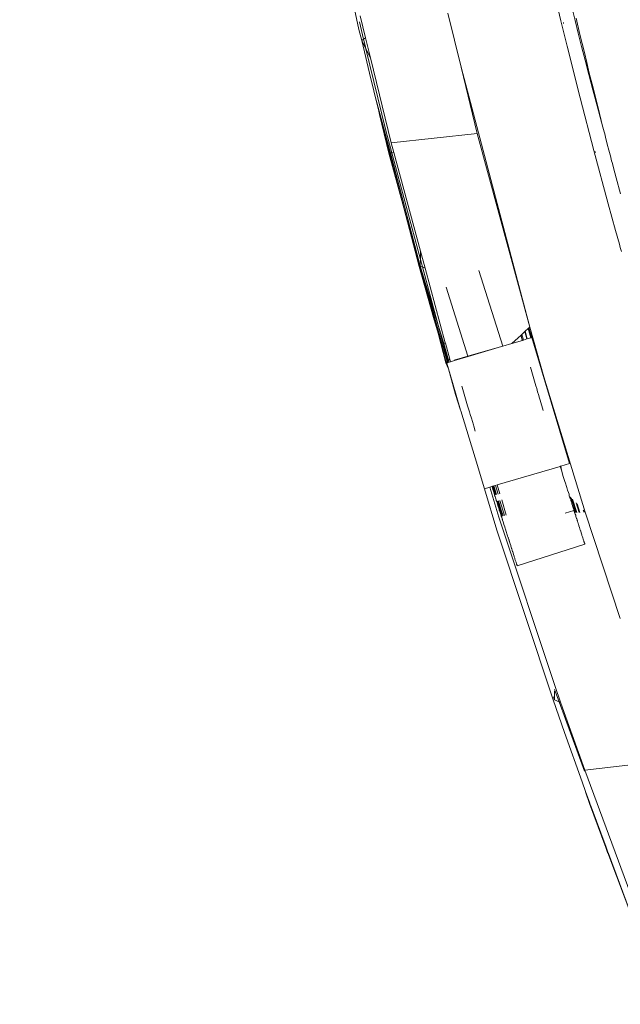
# Model space of a CAD drawing. Header units: millimetres. Extents: x 504675 to 860349, y -23215 to 63575.
# Tile 25 of 177: x 590843 to 590935, y 32664 to 32815. Entities that reach past the tile are written whole.
import ezdxf
from ezdxf import colors
from ezdxf.entities.mleader import LeaderData, LeaderLine
from ezdxf.math import Vec2, Vec3

# ---------------------------------------------------------------- set-up
doc = ezdxf.new("R2010")
doc.units = ezdxf.units.MM
doc.header["$LTSCALE"] = 10
doc.linetypes.add('LEVEL-F-OVERALL LAYOUT$0$HIDDEN', pattern=[0.375, 0.25, -0.125])
doc.layers.get('0').update_dxf_attribs({"linetype": 'CONTINUOUS'})
for name, color, linetype, lineweight in [('ARCH', 8, 'CONTINUOUS', 0), ('furniture', 8, 'CONTINUOUS', 5), ('level-C-ELEVATION-$0$I-ANNO-TEXT', 8, 'CONTINUOUS', 18)]:
    doc.layers.add(name, color=color, linetype=linetype, lineweight=lineweight)
doc.layers.add('LEVEL-F-OVERALL LAYOUT$0$DASH1L', color=8, linetype='LEVEL-F-OVERALL LAYOUT$0$HIDDEN')
doc.styles.add('level-C-ELEVATION-$0$KGD - Note', font='romans.shx', dxfattribs={"width": 0.7, "height": 2})

# ---------------------------------------------------------------- blocks, each defined once
blk = doc.blocks.new('ARCH')
at = {"layer": 'LEVEL-F-OVERALL LAYOUT$0$DASH1L'}
h = blk.add_hatch(dxfattribs=at)
h.set_pattern_fill('ANGLE', color=8, scale=10, angle=352.0664)
h.set_pattern_definition([(352.0664444, (-404119.055, 373340.98), (9.6410197, 69.1814516), [50.8, -19.05]), (82.0664444, (-404119.055, 373340.98), (-69.1814516, 9.6410197), [50.8, -19.05])])
edge = h.paths.add_edge_path(flags=16)
edge.add_line((572074.71, 35847.06), (602196.9, 29528.22))
edge.add_line((602196.9, 29528.22), (599472.63, 39352))
edge.add_arc((597545.36, 38817.55), 2000, 15.49944, 89.99835)
edge.add_line((597545.42, 40817.55), (573256.11, 40817.55))
edge.add_arc((576210.34, 22394.18), 18658.72, 99.109962, 106.690333)
edge.add_line((570851.58, 40266.83), (572074.71, 35847.06))
h.paths.add_polyline_path([(583373.78, 40815.97), (583374.1, 40875.04), (586424.1, 40859.11), (586423.94, 40815.97)], flags=16)
h.paths.add_polyline_path([(600840.89, 34605.13), (600792.78, 34591.52), (599497.97, 39260.65), (599546.08, 39274.25)])
h.paths.add_polyline_path([(587210.4, 32671.78), (587194.97, 32598.38), (582692.95, 33542.79), (582708.39, 33616.18)])
edge = h.paths.add_edge_path()
edge.add_line((572071.73, 35387.89), (601863.32, 29138.4))
edge.add_arc((601986.5, 29725.62), 600, 258.15264, 375.49944)
edge.add_line((602564.68, 29885.96), (599906.27, 39472.26))
edge.add_arc((597545.36, 38817.55), 2450, 15.49944, 89.99835)
edge.add_line((597545.43, 41267.55), (573220.48, 41267.55))
edge.add_arc((576210.34, 22394.18), 19108.72, 99.001832, 106.235819)
edge.add_arc((571035.46, 40164.76), 600, 106.23582, 195.46897)
edge.add_line((570457.2, 40004.73), (571616.65, 35815.08))
edge.add_arc((572194.91, 35975.11), 600, 195.46897, 258.15264)
h.paths.add_polyline_path([(587210.4, 32671.78), (587195.41, 32600.49), (587195.43, 32600.49)])
at = {"layer": 'furniture'}
for p, q in [((590894.81, 32813.15), (590890.47, 32834.32)), ((590924.74, 32818.33), (590925.66, 32814.51)), ((590895.84, 32811.92), (590895.02, 32815.27)), ((590910.42, 32807.4), (590908.4, 32815.65)), ((590927.39, 32816.37), (590927.84, 32814.53)), ((590894.93, 32814.33), (590895.54, 32811.7)), ((590925.66, 32814.51), (590926.62, 32810.63)), ((590926.09, 32814.1), (590926.06, 32814.23)), ((590927.84, 32814.53), (590928.33, 32812.6)), ((590928.57, 32812.42), (590927.98, 32814.88)), ((590895.25, 32811.48), (590894.81, 32813.15)), ((590928.33, 32812.6), (590928.84, 32810.58)), ((590929.25, 32809.64), (590928.57, 32812.42)), ((590895.54, 32811.7), (590895.25, 32811.48)), ((590895.25, 32811.48), (590895.88, 32810.23)), ((590895.25, 32811.48), (590896.63, 32805.66)), ((590895.84, 32811.92), (590895.54, 32811.7)), ((590895.54, 32811.7), (590895.81, 32810.54)), ((590896.59, 32808.83), (590895.84, 32811.92)), ((590895.81, 32810.54), (590895.88, 32810.23)), ((590895.88, 32810.23), (590896.59, 32808.83)), ((590895.88, 32810.23), (590898.92, 32797.74)), ((590926.62, 32810.63), (590928.61, 32802.73)), ((590928.84, 32810.58), (590929.38, 32808.48)), ((590929.25, 32809.64), (590929.62, 32808.13)), ((590899.76, 32795.86), (590896.59, 32808.83)), ((590929.38, 32808.48), (590929.94, 32806.29)), ((590929.62, 32808.13), (590930.01, 32806.52)), ((590910.42, 32807.4), (590920.91, 32767.76)), ((590912.9, 32797.28), (590910.42, 32807.4)), ((590930.55, 32803.96), (590929.94, 32806.29)), ((590930.01, 32806.52), (590930.43, 32804.84)), ((590896.63, 32805.66), (590896.89, 32804.7)), ((590897.31, 32802.93), (590896.89, 32804.7)), ((590930.43, 32804.84), (590930.88, 32803.07)), ((590930.55, 32803.96), (590931.19, 32801.54)), ((590897.85, 32800.71), (590897.31, 32802.93)), ((590897.31, 32802.93), (590899.63, 32794.34)), ((590928.61, 32802.73), (590930.71, 32794.68)), ((590930.88, 32803.07), (590931.34, 32801.21)), ((590897.98, 32800.19), (590897.85, 32800.71)), ((590899.42, 32794.32), (590897.98, 32800.19)), ((590899.51, 32794.33), (590897.98, 32800.19)), ((590931.19, 32801.54), (590931.85, 32799.05)), ((590931.34, 32801.21), (590931.84, 32799.27)), ((590931.84, 32799.27), (590931.85, 32799.05)), ((590931.85, 32799.05), (590932.06, 32798.28)), ((590898.92, 32797.74), (590899.83, 32794.37)), ((590899.76, 32795.86), (590912.9, 32797.28)), ((590920.91, 32767.76), (590912.9, 32797.28)), ((590932.06, 32798.28), (590932.26, 32797.53)), ((590932.26, 32797.53), (590932.36, 32797.24)), ((590932.36, 32797.24), (590932.47, 32796.74)), ((590900.16, 32794.4), (590899.76, 32795.86)), ((590932.47, 32796.74), (590932.53, 32796.5)), ((590932.53, 32796.5), (590932.86, 32795.3)), ((590899.51, 32794.33), (590899.42, 32794.32)), ((590901.7, 32785.93), (590899.42, 32794.32)), ((590899.63, 32794.34), (590899.51, 32794.33)), ((590901.7, 32785.93), (590899.51, 32794.33)), ((590899.83, 32794.37), (590899.63, 32794.34)), ((590899.63, 32794.34), (590904.2, 32777.11)), ((590900.16, 32794.4), (590899.83, 32794.37)), ((590899.83, 32794.37), (590904.22, 32778.08)), ((590904.24, 32779.33), (590900.16, 32794.4)), ((590930.71, 32794.68), (590932.9, 32786.55)), ((590930.94, 32794.4), (590930.91, 32794.54)), ((590932.86, 32795.3), (590932.91, 32795.12)), ((590932.91, 32795.12), (590933.2, 32794.04)), ((590933.2, 32794.04), (590933.24, 32793.88)), ((590933.24, 32793.88), (590933.29, 32793.64)), ((590933.29, 32793.64), (590933.42, 32793.15)), ((590933.42, 32793.15), (590933.52, 32792.88)), ((590933.49, 32792.89), (590933.42, 32793.15)), ((590933.49, 32792.89), (590933.91, 32791.3)), ((590933.91, 32791.3), (590933.52, 32792.88)), ((590933.91, 32791.3), (590934.11, 32790.53)), ((590934.11, 32790.53), (590934.75, 32788.11)), ((590904.02, 32777.01), (590901.7, 32785.93)), ((590906.22, 32769.23), (590901.7, 32785.93)), ((590932.9, 32786.55), (590934.03, 32782.47)), ((590934.03, 32782.47), (590934.6, 32780.43)), ((590904.22, 32778.08), (590904.24, 32779.33)), ((590904.94, 32776.74), (590904.24, 32779.33)), ((590934.6, 32780.43), (590934.63, 32780.41)), ((590934.63, 32780.41), (590934.74, 32779.92)), ((590934.74, 32779.92), (590934.92, 32779.27)), ((590904.2, 32777.11), (590904.22, 32778.08)), ((590904.22, 32778.08), (590904.52, 32776.95)), ((590906.22, 32769.23), (590904.02, 32777.01)), ((590907.53, 32765.17), (590904.2, 32777.11)), ((590904.52, 32776.95), (590904.2, 32777.11)), ((590904.2, 32777.11), (590906.91, 32766.82)), ((590904.2, 32777.11), (590906.92, 32768.06)), ((590904.94, 32776.74), (590904.52, 32776.95)), ((590904.52, 32776.95), (590906.92, 32768.06)), ((590908.02, 32765.37), (590904.94, 32776.74)), ((590916.78, 32764.82), (590913.13, 32776.39)), ((590908.16, 32773.85), (590911.48, 32763.31)), ((590906.91, 32766.82), (590906.22, 32769.23)), ((590906.92, 32768.06), (590907.69, 32765.21)), ((590906.92, 32768.06), (590907.77, 32765.23)), ((590920.2, 32767.11), (590920.68, 32767.54)), ((590920.68, 32767.54), (590920.71, 32767.57)), ((590920.68, 32767.54), (590921.06, 32766.11)), ((590920.71, 32767.57), (590920.78, 32767.63)), ((590921.13, 32766.12), (590920.71, 32767.57)), ((590920.78, 32767.63), (590920.91, 32767.76)), ((590920.78, 32767.63), (590921.22, 32766.15)), ((590923.06, 32760.15), (590920.91, 32767.76)), ((590906.91, 32766.82), (590908.11, 32762.29)), ((590908.17, 32762.35), (590906.91, 32766.82)), ((590918.17, 32765.24), (590919.58, 32766.53)), ((590918.17, 32765.24), (590919.8, 32765.73)), ((590919.58, 32766.53), (590919.6, 32766.55)), ((590919.59, 32766.43), (590919.58, 32766.53)), ((590919.59, 32766.43), (590919.6, 32766.55)), ((590919.78, 32765.78), (590919.59, 32766.43)), ((590919.6, 32766.55), (590919.7, 32766.64)), ((590919.7, 32766.64), (590920.15, 32767.06)), ((590919.96, 32765.77), (590919.7, 32766.64)), ((590919.8, 32765.73), (590919.78, 32765.78)), ((590919.83, 32765.74), (590919.78, 32765.78)), ((590919.8, 32765.73), (590919.83, 32765.74)), ((590919.83, 32765.74), (590919.96, 32765.77)), ((590919.96, 32765.77), (590920.49, 32765.94)), ((590920.15, 32767.06), (590920.2, 32767.11)), ((590920.15, 32767.06), (590920.49, 32765.94)), ((590920.2, 32767.11), (590920.53, 32765.95)), ((590920.49, 32765.94), (590920.53, 32765.95)), ((590920.53, 32765.95), (590921.06, 32766.11)), ((590921.06, 32766.11), (590921.13, 32766.12)), ((590921.13, 32766.12), (590921.22, 32766.15)), ((590926.98, 32746.92), (590921.22, 32766.15)), ((590907.69, 32765.21), (590907.53, 32765.17)), ((590908.31, 32762.48), (590907.53, 32765.17)), ((590907.77, 32765.23), (590907.69, 32765.21)), ((590907.69, 32765.21), (590908.4, 32762.56)), ((590907.77, 32765.23), (590908.02, 32765.37)), ((590908.04, 32765.3), (590907.77, 32765.23)), ((590907.77, 32765.23), (590908.53, 32762.68)), ((590908.04, 32765.3), (590908.02, 32765.37)), ((590908.7, 32762.84), (590908.04, 32765.3)), ((590916.59, 32764.77), (590911.48, 32763.31)), ((590911.5, 32763.24), (590916.59, 32764.77)), ((590916.59, 32764.77), (590916.78, 32764.82)), ((590916.78, 32764.82), (590918.17, 32765.24)), ((590908.53, 32762.68), (590908.4, 32762.56)), ((590908.7, 32762.84), (590908.53, 32762.68)), ((590908.53, 32762.68), (590908.62, 32762.38)), ((590908.81, 32762.44), (590908.7, 32762.84)), ((590908.81, 32762.44), (590909.42, 32762.63)), ((590911.48, 32763.31), (590909.39, 32762.71)), ((590909.39, 32762.71), (590909.4, 32762.69)), ((590909.4, 32762.69), (590909.42, 32762.63)), ((590909.42, 32762.63), (590911.5, 32763.24)), ((590911.48, 32763.31), (590911.5, 32763.24)), ((590908.17, 32762.35), (590908.11, 32762.29)), ((590908.11, 32762.29), (590908.49, 32761.4)), ((590908.31, 32762.48), (590908.17, 32762.35)), ((590908.24, 32762.26), (590908.17, 32762.35)), ((590908.24, 32762.26), (590908.36, 32762.3)), ((590908.49, 32761.4), (590908.24, 32762.26)), ((590908.4, 32762.56), (590908.31, 32762.48)), ((590908.36, 32762.3), (590908.31, 32762.48)), ((590908.36, 32762.3), (590908.46, 32762.33)), ((590908.4, 32762.56), (590908.46, 32762.33)), ((590908.46, 32762.33), (590908.62, 32762.38)), ((590908.49, 32761.4), (590908.51, 32761.37)), ((590909.13, 32759.28), (590908.51, 32761.37)), ((590909.56, 32757.47), (590908.51, 32761.37)), ((590908.62, 32762.38), (590908.81, 32762.44)), ((590921.01, 32761.62), (590921.84, 32758.79)), ((590929.36, 32739.53), (590923.06, 32760.15)), ((590909.13, 32759.28), (590910.35, 32755.06)), ((590910.55, 32758.73), (590910.59, 32758.6)), ((590910.59, 32758.6), (590911.43, 32755.74)), ((590921.97, 32758.36), (590921.84, 32758.79)), ((590922.12, 32757.87), (590921.97, 32758.36)), ((590910.35, 32755.06), (590909.56, 32757.47)), ((590922.24, 32757.48), (590922.12, 32757.87)), ((590922.4, 32756.91), (590922.24, 32757.48)), ((590922.49, 32756.61), (590922.4, 32756.91)), ((590922.71, 32755.89), (590922.49, 32756.61)), ((590911.43, 32755.74), (590911.58, 32755.28)), ((590911.58, 32755.28), (590911.71, 32754.82)), ((590922.76, 32755.72), (590922.71, 32755.89)), ((590922.97, 32755.03), (590922.76, 32755.72)), ((590910.35, 32755.06), (590910.39, 32755.07)), ((590910.35, 32755.06), (590910.4, 32754.97)), ((590910.4, 32754.97), (590912.57, 32747.8)), ((590911.71, 32754.82), (590911.84, 32754.4)), ((590911.84, 32754.4), (590912, 32753.84)), ((590912, 32753.84), (590912.31, 32752.82)), ((590912.31, 32752.82), (590912.37, 32752.63)), ((590912.37, 32752.63), (590912.58, 32751.89)), ((590913.98, 32743.08), (590912.57, 32747.8)), ((590925.56, 32746.5), (590915.94, 32743.66)), ((590925.61, 32746.51), (590925.56, 32746.5)), ((590925.6, 32746.39), (590925.56, 32746.5)), ((590925.6, 32746.39), (590925.61, 32746.51)), ((590925.6, 32746.39), (590925.75, 32745.9)), ((590925.64, 32746.52), (590925.61, 32746.51)), ((590926.98, 32746.92), (590925.64, 32746.52)), ((590925.75, 32745.9), (590925.64, 32746.52)), ((590925.75, 32745.9), (590925.93, 32745.35)), ((590925.93, 32745.35), (590925.99, 32745.11)), ((590925.99, 32745.11), (590926.24, 32744.34)), ((590914.81, 32743.32), (590913.98, 32743.08)), ((590915.89, 32736.74), (590913.98, 32743.08)), ((590915.14, 32743.42), (590914.81, 32743.32)), ((590916.2, 32738.76), (590914.81, 32743.32)), ((590915.17, 32743.43), (590915.14, 32743.42)), ((590915.14, 32743.42), (590915.23, 32743.22)), ((590915.21, 32743.44), (590915.17, 32743.43)), ((590915.17, 32743.43), (590915.23, 32743.22)), ((590915.24, 32743.45), (590915.21, 32743.44)), ((590915.21, 32743.44), (590915.61, 32742.17)), ((590915.23, 32743.22), (590915.26, 32742.99)), ((590915.31, 32743.47), (590915.24, 32743.45)), ((590915.24, 32743.45), (590915.63, 32742.17)), ((590915.24, 32743.45), (590915.61, 32742.17)), ((590915.34, 32743.48), (590915.31, 32743.47)), ((590915.71, 32742.19), (590915.31, 32743.47)), ((590915.44, 32743.51), (590915.34, 32743.48)), ((590915.77, 32742.2), (590915.34, 32743.48)), ((590915.68, 32743.58), (590915.44, 32743.51)), ((590915.44, 32743.51), (590915.83, 32742.21)), ((590915.94, 32743.66), (590915.68, 32743.58)), ((590915.68, 32743.58), (590916.07, 32742.26)), ((590916.35, 32742.32), (590915.94, 32743.66)), ((590926.24, 32744.34), (590926.41, 32743.79)), ((590926.41, 32743.79), (590926.47, 32743.59)), ((590926.47, 32743.59), (590926.53, 32743.41)), ((590926.53, 32743.41), (590926.58, 32743.26)), ((590926.58, 32743.26), (590926.7, 32742.87)), ((590915.38, 32742.72), (590915.26, 32742.99)), ((590915.51, 32742.19), (590915.38, 32742.72)), ((590915.51, 32742.19), (590915.56, 32742.16)), ((590915.56, 32742.16), (590915.55, 32742.04)), ((590915.63, 32741.92), (590915.55, 32742.04)), ((590915.7, 32741.7), (590915.63, 32741.92)), ((590915.7, 32741.7), (590915.76, 32741.38)), ((590926.7, 32742.87), (590926.81, 32742.52)), ((590926.81, 32742.52), (590926.93, 32742.26)), ((590926.93, 32742.26), (590926.91, 32742.17)), ((590926.94, 32742.1), (590926.91, 32742.17)), ((590926.94, 32742.1), (590926.92, 32742.03)), ((590926.94, 32742.01), (590926.92, 32742.03)), ((590926.94, 32742.01), (590926.94, 32742.1)), ((590926.94, 32742.01), (590927.05, 32741.68)), ((590927.07, 32741.68), (590926.94, 32742.01)), ((590927.05, 32741.88), (590927.04, 32741.91)), ((590927.07, 32741.68), (590927.05, 32741.88)), ((590927.13, 32741.61), (590927.05, 32741.68)), ((590927.13, 32741.61), (590927.07, 32741.68)), ((590927.13, 32741.61), (590927.13, 32741.82)), ((590927.21, 32741.37), (590927.13, 32741.61)), ((590927.26, 32741.68), (590927.95, 32739.45)), ((590915.76, 32741.38), (590915.8, 32741.27)), ((590915.87, 32741.14), (590915.8, 32741.27)), ((590916.11, 32740.38), (590915.87, 32741.14)), ((590915.87, 32741.14), (590916.08, 32740.38)), ((590915.92, 32741.17), (590916.63, 32738.89)), ((590915.92, 32741.17), (590916.11, 32740.38)), ((590916.72, 32738.91), (590916.01, 32741.2)), ((590916.08, 32740.38), (590916.17, 32740.2)), ((590916.52, 32739.97), (590916.1, 32741.22)), ((590916.17, 32740.2), (590916.11, 32740.38)), ((590916.13, 32741.23), (590916.52, 32739.97)), ((590916.17, 32740.2), (590916.24, 32739.83)), ((590916.36, 32741.31), (590917.06, 32739)), ((590917.33, 32739.07), (590916.63, 32741.39)), ((590927.17, 32741.28), (590927.19, 32741.31)), ((590927.17, 32741.28), (590927.27, 32741.12)), ((590927.19, 32741.31), (590927.21, 32741.37)), ((590927.2, 32741.28), (590927.19, 32741.31)), ((590927.27, 32741.12), (590927.2, 32741.28)), ((590927.3, 32741.1), (590927.27, 32741.12)), ((590927.31, 32741.06), (590927.3, 32741.1)), ((590927.32, 32740.9), (590927.31, 32741.06)), ((590927.32, 32740.9), (590927.33, 32740.86)), ((590927.33, 32740.86), (590927.35, 32740.83)), ((590927.35, 32740.83), (590927.36, 32740.77)), ((590927.36, 32740.77), (590927.44, 32740.52)), ((590927.43, 32741.51), (590928.11, 32739.46)), ((590927.44, 32740.52), (590927.49, 32740.48)), ((590927.49, 32740.48), (590927.46, 32740.44)), ((590927.46, 32740.44), (590927.51, 32740.39)), ((590927.51, 32740.39), (590927.49, 32740.35)), ((590927.49, 32740.35), (590927.52, 32740.24)), ((590927.52, 32740.24), (590927.5, 32740.2)), ((590927.56, 32740.16), (590927.5, 32740.2)), ((590927.55, 32740.18), (590927.52, 32740.24)), ((590927.56, 32740.16), (590927.55, 32740.18)), ((590927.67, 32739.91), (590927.56, 32740.16)), ((590927.64, 32740.12), (590927.56, 32740.16)), ((590927.87, 32739.44), (590927.64, 32740.12)), ((590928.01, 32740.91), (590928.45, 32739.48)), ((590928.14, 32740.78), (590928.54, 32739.48)), ((590924.78, 32712.91), (590916.2, 32738.76)), ((590916.34, 32739.65), (590916.24, 32739.83)), ((590916.45, 32739.3), (590916.34, 32739.65)), ((590916.56, 32738.95), (590916.45, 32739.3)), ((590916.86, 32738.95), (590916.52, 32739.97)), ((590916.52, 32739.97), (590916.83, 32738.94)), ((590916.53, 32738.89), (590916.56, 32738.95)), ((590916.59, 32738.87), (590916.53, 32738.89)), ((590916.58, 32738.79), (590916.59, 32738.87)), ((590916.58, 32738.79), (590916.63, 32738.75)), ((590916.63, 32738.75), (590916.72, 32738.46)), ((590927.65, 32739.76), (590926.33, 32739.35)), ((590927.65, 32739.76), (590927.67, 32739.81)), ((590927.71, 32739.66), (590927.65, 32739.76)), ((590927.67, 32739.81), (590927.67, 32739.91)), ((590927.72, 32739.62), (590927.71, 32739.66)), ((590927.77, 32739.47), (590927.72, 32739.62)), ((590927.75, 32739.44), (590927.77, 32739.47)), ((590927.75, 32739.44), (590927.86, 32739.18)), ((590927.86, 32739.18), (590927.77, 32739.47)), ((590927.88, 32739.14), (590927.86, 32739.18)), ((590927.89, 32739.1), (590927.88, 32739.14)), ((590927.89, 32739.1), (590927.94, 32739.04)), ((590927.94, 32739.04), (590927.96, 32738.93)), ((590927.96, 32738.93), (590927.97, 32738.83)), ((590928.07, 32738.52), (590927.97, 32738.83)), ((590929.07, 32739.83), (590929.12, 32739.78)), ((590929.2, 32739.52), (590929.12, 32739.78)), ((590929.12, 32739.78), (590929.16, 32739.52)), ((590934.74, 32723.3), (590929.36, 32739.53)), ((590916.72, 32738.46), (590916.77, 32738.27)), ((590916.76, 32738.47), (590916.77, 32738.27)), ((590916.85, 32738.05), (590916.77, 32738.27)), ((590916.85, 32738.05), (590916.97, 32737.66)), ((590916.97, 32737.66), (590916.98, 32737.62)), ((590917.09, 32737.28), (590916.98, 32737.62)), ((590917.17, 32737), (590917.09, 32737.28)), ((590928.1, 32738.49), (590928.07, 32738.52)), ((590928.14, 32738.32), (590928.1, 32738.49)), ((590928.17, 32738.24), (590928.14, 32738.32)), ((590928.17, 32738.24), (590928.19, 32738.19)), ((590928.19, 32738.19), (590928.21, 32738.07)), ((590928.21, 32738.07), (590928.26, 32737.96)), ((590928.33, 32737.77), (590928.26, 32737.96)), ((590928.34, 32737.69), (590928.33, 32737.77)), ((590928.36, 32737.61), (590928.34, 32737.69)), ((590928.36, 32737.61), (590928.4, 32737.5)), ((590928.4, 32737.5), (590928.42, 32737.44)), ((590928.5, 32737.17), (590928.42, 32737.44)), ((590928.5, 32737.17), (590928.57, 32736.96)), ((590924.48, 32710.84), (590915.89, 32736.74)), ((590917.17, 32737), (590917.21, 32736.92)), ((590917.21, 32736.92), (590917.32, 32736.56)), ((590917.36, 32736.41), (590917.32, 32736.56)), ((590917.43, 32736.22), (590917.36, 32736.41)), ((590917.43, 32736.22), (590917.53, 32735.89)), ((590917.53, 32735.89), (590917.54, 32735.85)), ((590917.62, 32735.62), (590917.54, 32735.85)), ((590917.63, 32735.57), (590917.62, 32735.62)), ((590917.62, 32735.62), (590917.66, 32735.58)), ((590917.71, 32735.31), (590917.63, 32735.57)), ((590928.57, 32736.96), (590928.63, 32736.77)), ((590928.63, 32736.77), (590928.64, 32736.74)), ((590928.64, 32736.74), (590928.75, 32736.4)), ((590928.75, 32736.4), (590928.78, 32736.33)), ((590928.78, 32736.33), (590928.86, 32736.06)), ((590928.86, 32736.06), (590928.89, 32735.97)), ((590928.89, 32735.97), (590928.96, 32735.75)), ((590929.12, 32735.25), (590928.96, 32735.75)), ((590917.71, 32735.31), (590917.73, 32735.27)), ((590917.73, 32735.27), (590917.82, 32734.97)), ((590917.76, 32735.28), (590917.82, 32734.97)), ((590917.86, 32734.85), (590917.82, 32734.97)), ((590917.87, 32734.81), (590917.86, 32734.85)), ((590917.91, 32734.69), (590917.87, 32734.81)), ((590917.91, 32734.69), (590918, 32734.42)), ((590918, 32734.42), (590918.02, 32734.34)), ((590918.08, 32734.17), (590918.02, 32734.34)), ((590918.13, 32734.01), (590918.08, 32734.17)), ((590929.32, 32734.62), (590918.99, 32731.32)), ((590929.12, 32735.25), (590929.16, 32735.14)), ((590929.16, 32735.14), (590929.18, 32735.05)), ((590929.18, 32735.05), (590929.22, 32734.96)), ((590929.22, 32734.96), (590929.24, 32734.89)), ((590929.24, 32734.89), (590929.26, 32734.81)), ((590929.26, 32734.81), (590929.28, 32734.76)), ((590929.28, 32734.76), (590929.3, 32734.7)), ((590929.3, 32734.7), (590929.31, 32734.67)), ((590929.31, 32734.67), (590929.32, 32734.62)), ((590918.13, 32734.01), (590918.14, 32733.97)), ((590918.14, 32733.97), (590918.16, 32733.9)), ((590918.16, 32733.9), (590918.23, 32733.69)), ((590918.24, 32733.65), (590918.23, 32733.69)), ((590918.29, 32733.49), (590918.24, 32733.65)), ((590918.31, 32733.46), (590918.29, 32733.49)), ((590918.41, 32733.12), (590918.31, 32733.46)), ((590918.44, 32733.05), (590918.41, 32733.12)), ((590918.52, 32732.77), (590918.44, 32733.05)), ((590918.55, 32732.69), (590918.52, 32732.77)), ((590918.62, 32732.47), (590918.55, 32732.69)), ((590918.66, 32732.36), (590918.62, 32732.47)), ((590918.71, 32732.19), (590918.66, 32732.36)), ((590918.75, 32732.09), (590918.71, 32732.19)), ((590918.79, 32731.96), (590918.75, 32732.09)), ((590918.82, 32731.85), (590918.79, 32731.96)), ((590918.85, 32731.76), (590918.82, 32731.85)), ((590918.88, 32731.66), (590918.85, 32731.76)), ((590918.9, 32731.59), (590918.88, 32731.66)), ((590918.93, 32731.51), (590918.9, 32731.59)), ((590918.95, 32731.46), (590918.93, 32731.51)), ((590918.97, 32731.4), (590918.95, 32731.46)), ((590918.98, 32731.37), (590918.97, 32731.4)), ((590918.99, 32731.32), (590918.98, 32731.37)), ((590924.69, 32710.87), (590924.67, 32712.19)), ((590924.71, 32712.46), (590925.4, 32710.58)), ((590925.62, 32710.5), (590924.78, 32712.91)), ((590926.21, 32705.88), (590924.48, 32710.84)), ((590924.69, 32710.87), (590924.55, 32711.3)), ((590925.4, 32710.58), (590924.69, 32710.87)), ((590925.4, 32710.58), (590929.27, 32700)), ((590925.62, 32710.5), (590925.4, 32710.58)), ((590926.42, 32708.2), (590925.62, 32710.5)), ((590929.3, 32700.12), (590926.42, 32708.2)), ((590928.9, 32698.33), (590926.21, 32705.88)), ((590929.3, 32700.12), (590940.63, 32701.44)), ((590939.3, 32673.1), (590929.3, 32700.12)), ((590929.45, 32696.86), (590928.9, 32698.33)), ((590929.42, 32696.8), (590929.45, 32696.86)), ((590929.42, 32696.8), (590930.05, 32695.06)), ((590930.09, 32695.1), (590929.42, 32696.8)), ((590930.09, 32695.1), (590929.45, 32696.86)), ((590930.09, 32695.1), (590930.05, 32695.06)), ((590930.05, 32695.06), (590930.16, 32694.9)), ((590930.05, 32695.06), (590932.54, 32688.34)), ((590930.16, 32694.9), (590930.09, 32695.1)), ((590930.31, 32694.53), (590930.16, 32694.9)), ((590932.59, 32688.38), (590930.31, 32694.53)), ((590932.59, 32688.38), (590932.54, 32688.34)), ((590932.54, 32688.34), (590932.65, 32688.21)), ((590932.79, 32687.58), (590932.54, 32688.34)), ((590932.65, 32688.21), (590932.59, 32688.38)), ((590932.86, 32687.64), (590932.65, 32688.21)), ((590932.86, 32687.64), (590932.79, 32687.58)), ((590932.79, 32687.58), (590932.85, 32687.52)), ((590932.85, 32687.52), (590932.95, 32687.4)), ((590932.85, 32687.52), (590936.8, 32677)), ((590932.95, 32687.4), (590932.86, 32687.64)), ((590936.8, 32677), (590932.95, 32687.4))]:
    blk.add_line(p, q, dxfattribs=at)
blk = doc.blocks.new('level-C-ELEVATION-$0$_Open90')
at = {"color": 0, "linetype": 'ByBlock', "lineweight": -2}
for p, q in [((-0.5, 0.5), (0, 0)), ((0, 0), (-1, 0)), ((0, 0), (-0.5, -0.5))]:
    blk.add_line(p, q, dxfattribs=at)

msp = doc.modelspace()

# ---------------------------------------------------------------- block references
at = {"layer": 'ARCH'}
msp.add_blockref('ARCH', (0, 0), dxfattribs=at)

# ---------------------------------------------------------------- leaders
at = {"layer": 'level-C-ELEVATION-$0$I-ANNO-TEXT', "ltscale": 0.25}
ml = msp.add_multileader_mtext('Standard', dxfattribs=at)
ml.set_content('{\\fIBM Plex Mono Medium|b0|i0|c0|p49;SIGNAGE}', color=142, style='level-C-ELEVATION-$0$KGD - Note')
ml.set_leader_properties(color=1)
ml.set_arrow_properties(name='level-C-ELEVATION-$0$_Open90')
ml.build(insert=Vec2(0, 0))
ml.multileader.update_dxf_attribs({"text_right_attachment_type": 3, "dogleg_length": 3, "arrow_head_size": 100, "scale": 50})
ctx = ml.context
ctx.base_point, ctx.scale, ctx.char_height, ctx.arrow_head_size, ctx.landing_gap_size, ctx.plane_origin, ctx.plane_x_axis, ctx.plane_y_axis = Vec3(635485.69, 31928.67), 50, 100, 100, 50, Vec3(635310.34, 32749.04), Vec3(0.965084, 0.261939), Vec3(-0.261939, 0.965084)
ctx.right_attachment, ctx.text_align_type = 3, 2
notes = []
notes.append((ctx, [(1, (1, 1, 0), (636135.51, 32105.04), (-0.965084, -0.261939), 150, [(0, [(636640.12, 33032.46)], 0, [])])]))
ctx.mtext.insert, ctx.mtext.text_direction, ctx.mtext.rotation, ctx.mtext.width, ctx.mtext.alignment, ctx.mtext.flow_direction = Vec3(635932.02, 32091.26), Vec3(0.965084, 0.261939), 0.265031, 1652.6629, 3, 5
for ctx, leaders in notes:
    for number, flags, end, landing, length, lines in leaders:
        leader = LeaderData()
        leader.index, (leader.has_last_leader_line, leader.has_dogleg_vector, leader.attachment_direction) = number, flags
        leader.last_leader_point, leader.dogleg_vector, leader.dogleg_length = Vec3(end), Vec3(landing), length
        for number, points, colour, breaks in lines:
            line = LeaderLine()
            line.index, line.vertices, line.color, line.breaks = number, Vec3.list(points), colors.encode_raw_color(colour), breaks
            leader.lines.append(line)
        ctx.leaders.append(leader)

doc.saveas('drawing.dxf')
